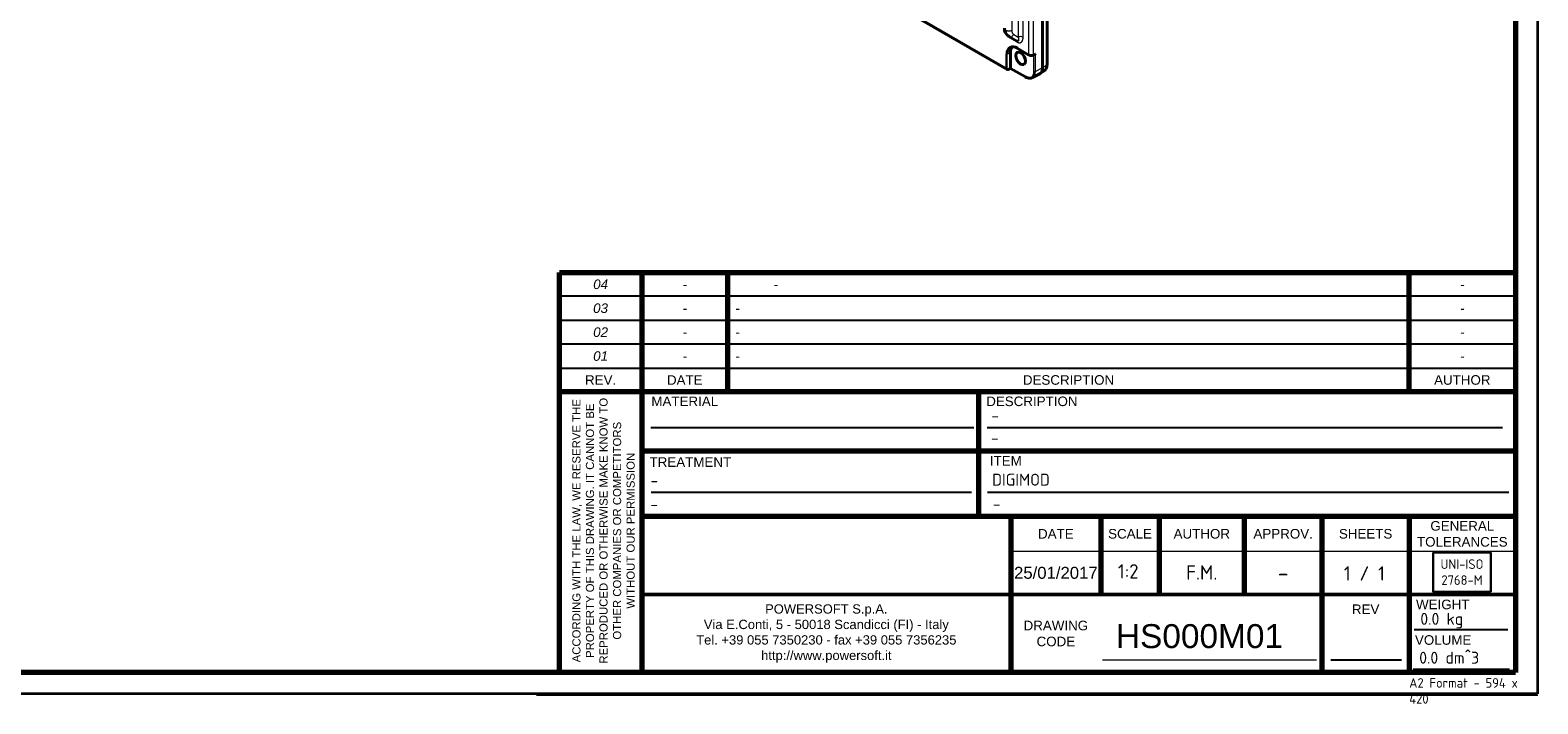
# Model space of a CAD drawing. Header units: millimetres. Extents: x 0 to 594, y -2 to 420.
# Tile 15 of 27: x 279 to 594, y -2 to 139. Entities that reach past the tile are written whole.
import ezdxf
from ezdxf.entities.mleader import LeaderData, LeaderLine
from ezdxf.math import Vec2, Vec3

# ---------------------------------------------------------------- set-up
doc = ezdxf.new("R2010")
doc.units = ezdxf.units.MM
for name, color, linetype in [('_Translation', 7, 'Continuous'), ('BORDO', 7, 'Continuous'), ('Default', 7, 'Continuous'), ('Livello1', 7, 'Continuous'), ('ME000472', 7, 'Continuous'), ('Predefinito', 7, 'Continuous')]:
    doc.layers.add(name, color=color, linetype=linetype)

# ---------------------------------------------------------------- blocks, each defined once
blk = doc.blocks.new('SE3')
at = {"layer": 'ME000472', "color": 7, "linetype": 'Continuous', "lineweight": 40}
for p, q in [((490.16, 131.26), (490.16, 338.16)), ((491.09, 131.92), (491.09, 338.78)), ((416.4, 169.19), (482.74, 130.89)), ((482.97, 137.88), (483.24, 137.73)), ((483.01, 137.84), (483.12, 137.78)), ((483.12, 137.78), (484.81, 136.81)), ((483.45, 131.16), (483.45, 134.39)), ((484.85, 135.29), (487.29, 133.88)), ((488.2, 133.84), (488.52, 133.98)), ((483.14, 130.91), (483.49, 131.08)), ((483.48, 131.08), (486.57, 129.3)), ((488.04, 129.15), (489.56, 129.97)), ((489.61, 130), (490.44, 130.51))]:
    blk.add_line(p, q, dxfattribs=at)
at = {"layer": 'ME000472', "color": 7, "linetype": 'Continuous', "lineweight": 13}
for p, q in [((490.99, 338.64), (490.99, 131.78)), ((485.06, 195.71), (485.06, 137.63)), ((486.03, 195.7), (486.03, 137.62)), ((487.26, 133.95), (487.26, 196.74)), ((488.24, 133.9), (488.24, 196.78)), ((483.72, 192.89), (483.72, 139.06)), ((416.29, 169.49), (482.56, 131.23)), ((484.14, 138.17), (485.06, 137.63)), ((484.95, 136.49), (484.68, 136.64)), ((482.56, 131.23), (482.56, 134.05)), ((483.45, 134.39), (482.75, 134.05)), ((482.75, 131.23), (482.75, 134.05)), ((484.82, 135.36), (487.26, 133.95)), ((488.24, 133.9), (488.65, 134.09)), ((488.35, 130.45), (488.35, 133.91)), ((488.65, 130.45), (488.65, 134.09)), ((483.17, 130.98), (483.46, 131.11)), ((483.45, 131.16), (486.52, 129.39)), ((488.65, 130.45), (490.16, 131.26)), ((490.16, 131.26), (490.99, 131.78))]:
    blk.add_line(p, q, dxfattribs=at)
at = {"layer": 'ME000472', "color": 7, "linetype": 'Continuous', "lineweight": 40}
for centre, radius, start, end in [((483.99, 139.36), 1.8, 175.9763, 233.2968), ((487.8, 134.86), 1.1, 242.0218, 291.4526), ((482.89, 131.22), 0.358, 234.7945, 276.6959), ((482.93, 131.34), 0.474, 271.0173, 296.8447), ((487.46, 130.68), 1.65, 236.3729, 274.7374), ((489.35, 131.84), 1.75, 322.5491, 3.1695), ((487.6, 129.94), 0.898, 269.7326, 300.6655)]:
    blk.add_arc(centre, radius, start, end, dxfattribs=at)
at = {"layer": 'ME000472', "color": 7, "linetype": 'Continuous', "lineweight": 13}
blk.add_arc((487.8, 135), 1.18, 242.854, 291.9819, dxfattribs=at)
for centre, major_axis, ratio, start_param, end_param in [((483.14, 139.43), (0.875, 0), 0.57735, 3.926992, 5.445427), ((484.82, 132.75), (1.6, -2.77), 0.57735, 2.356194, 3.926991), ((483.56, 138.54), (0.437, 0.758), 0.794556, 3.311333, 4.675373), ((484.18, 136.36), (0.35, 0.606), 0.57735, 5.497787, 6.283182), ((484.46, 136.2), (0.35, 0.606), 0.57735, 5.497787, 6.116458), ((485.53, 137.33), (-0.7, 0), 0.57735, 3.926991, 5.445428), ((482.66, 134.11), (-0.14, 0), 0.57735, 0.785398, 2.268928), ((484.92, 135.42), (0.07, 0.121), 0.57735, 2.356194, 3.141593), ((487.36, 134.01), (0.07, 0.121), 0.57735, 2.356194, 3.109122), ((488.14, 133.96), (-0.058, 0.127), 0.61534, 3.141593, 3.982287), ((482.66, 131.29), (-0.14, 0), 0.57735, 0.785398, 2.268928), ((483.08, 131.04), (-0.059, 0.127), 0.534792, 3.141593, 3.974988), ((486.67, 129.48), (0.105, 0.182), 0.57735, 2.356195, 3.135355), ((488.5, 130.54), (-0.21, 0), 0.57735, 0.785398, 2.338741), ((490.74, 131.92), (-0.35, 0), 0.57735, 2.373648, 3.141593)]:
    blk.add_ellipse(centre, major_axis=major_axis, ratio=ratio, start_param=start_param, end_param=end_param, dxfattribs=at)
at = {"layer": 'ME000472', "color": 7, "linetype": 'Continuous', "lineweight": 40}
for centre, major_axis, ratio, start_param, end_param in [((484.91, 132.8), (1.53, -2.65), 0.57735, 2.356194, 3.926991), ((483.45, 138.6), (0.438, 0.758), 0.837317, 2.963695, 3.141595), ((483.56, 138.54), (0.437, 0.758), 0.794556, 3.14159, 3.311333), ((485.56, 133.18), (1.49, -2.58), 0.57735, 3.298727, 3.926991), ((484.46, 136.2), (0.35, 0.606), 0.57735, 6.116458, 6.283182), ((487.36, 134.01), (0.07, 0.121), 0.57735, 3.109122, 3.141593), ((483.62, 131.24), (-0.12, -0.173), 0.625236, 5.549732, 5.873191)]:
    blk.add_ellipse(centre, major_axis=major_axis, ratio=ratio, start_param=start_param, end_param=end_param, dxfattribs=at)
blk.add_ellipse((485.56, 133.18), major_axis=(0.72, -1.25), ratio=0.57735, dxfattribs=at)
at = {"layer": 'ME000472', "color": 7, "linetype": 'Continuous', "lineweight": 13}
for points in [[(483.01, 137.84), (482.99, 137.86), (482.94, 137.89), (482.87, 137.95), (482.81, 138.01), (482.75, 138.08), (482.69, 138.15), (482.64, 138.24), (482.6, 138.33), (482.56, 138.42), (482.53, 138.53), (482.5, 138.63), (482.48, 138.75), (482.47, 138.86), (482.46, 138.99), (482.45, 139.07), (482.45, 139.11)], [(483.72, 139.06), (483.72, 139.03), (483.72, 138.97), (483.73, 138.89), (483.74, 138.81), (483.76, 138.73), (483.78, 138.65), (483.8, 138.58), (483.83, 138.51), (483.86, 138.45), (483.9, 138.39), (483.94, 138.34), (483.99, 138.29), (484.03, 138.24), (484.09, 138.2), (484.12, 138.18), (484.14, 138.17)], [(486.03, 137.62), (486.03, 137.57), (486.02, 137.48), (486.01, 137.35), (486, 137.23), (485.98, 137.11), (485.95, 137), (485.92, 136.91), (485.88, 136.82), (485.84, 136.74), (485.8, 136.67), (485.76, 136.6), (485.71, 136.55), (485.66, 136.5), (485.61, 136.47), (485.56, 136.44), (485.5, 136.41), (485.45, 136.39), (485.4, 136.38), (485.35, 136.38), (485.29, 136.38), (485.24, 136.38), (485.19, 136.39), (485.14, 136.4), (485.09, 136.42), (485.05, 136.44), (485, 136.46), (484.97, 136.48), (484.95, 136.49)], [(483.17, 130.98), (483.16, 130.97), (483.14, 130.96), (483.1, 130.95), (483.07, 130.94), (483.04, 130.94), (483.01, 130.94), (482.98, 130.94), (482.95, 130.94), (482.92, 130.95), (482.89, 130.96), (482.87, 130.97), (482.85, 130.98), (482.83, 131), (482.81, 131.02), (482.79, 131.05), (482.78, 131.07), (482.77, 131.1), (482.76, 131.13), (482.75, 131.16), (482.75, 131.19), (482.75, 131.22), (482.75, 131.23)], [(486.52, 129.39), (486.56, 129.37), (486.63, 129.34), (486.73, 129.29), (486.83, 129.25), (486.93, 129.21), (487.03, 129.18), (487.13, 129.16), (487.22, 129.15), (487.32, 129.14), (487.41, 129.14), (487.5, 129.15), (487.58, 129.17), (487.67, 129.19), (487.74, 129.23), (487.82, 129.26), (487.89, 129.31), (487.96, 129.36), (488.02, 129.42), (488.07, 129.49), (488.13, 129.56), (488.17, 129.64), (488.22, 129.72), (488.25, 129.81), (488.28, 129.91), (488.31, 130.01), (488.33, 130.11), (488.34, 130.22), (488.35, 130.33), (488.35, 130.41), (488.35, 130.45)]]:
    blk.add_open_spline(points, degree=3, dxfattribs=at)
for points, knots in [([(482.52, 139.08), (482.52, 139.03), (482.52, 138.95), (482.53, 138.83), (482.55, 138.71), (482.57, 138.6), (482.6, 138.49), (482.63, 138.38), (482.67, 138.29), (482.72, 138.19), (482.77, 138.11), (482.83, 138.03), (482.89, 137.96), (482.95, 137.9), (482.99, 137.87), (483, 137.86)], [0, 0, 0, 0, 0.0714286, 0.1428571, 0.2142857, 0.2857143, 0.3571429, 0.4285714, 0.5, 0.5714286, 0.6428571, 0.7142857, 0.7857143, 0.8571429, 0.8903379, 0.8903379, 0.8903379, 0.8903379]), ([(484.68, 136.64), (484.66, 136.65), (484.63, 136.67), (484.59, 136.71), (484.54, 136.74), (484.49, 136.78), (484.44, 136.83), (484.39, 136.88), (484.34, 136.93), (484.29, 136.99), (484.23, 137.06), (484.19, 137.11), (484.17, 137.15), (484.16, 137.15)], [0, 0, 0, 0, 0.0384615, 0.0769231, 0.1153846, 0.1538462, 0.1923077, 0.2307692, 0.2692308, 0.3076923, 0.3461538, 0.3846154, 0.3971438, 0.3971438, 0.3971438, 0.3971438]), ([(485.06, 137.63), (485.07, 137.6), (485.09, 137.54), (485.11, 137.45), (485.13, 137.37), (485.14, 137.29), (485.15, 137.22), (485.16, 137.15), (485.16, 137.09), (485.16, 137.03), (485.15, 136.98), (485.15, 136.93), (485.14, 136.9), (485.12, 136.86), (485.11, 136.83), (485.09, 136.81), (485.07, 136.79), (485.05, 136.78), (485.03, 136.76), (485.01, 136.76), (484.99, 136.76), (484.98, 136.75), (484.97, 136.75)], [0, 0, 0, 0, 0.0384615, 0.0769231, 0.1153846, 0.1538462, 0.1923077, 0.2307692, 0.2692308, 0.3076923, 0.3461538, 0.3846154, 0.4230769, 0.4615385, 0.5, 0.5384615, 0.5769231, 0.6153846, 0.6538462, 0.6923077, 0.7307692, 0.75, 0.75, 0.75, 0.75]), ([(482.9, 130.87), (482.89, 130.87), (482.87, 130.87), (482.84, 130.87), (482.8, 130.87), (482.77, 130.88), (482.74, 130.89), (482.71, 130.91), (482.68, 130.93), (482.66, 130.95), (482.63, 130.98), (482.61, 131.01), (482.6, 131.04), (482.58, 131.07), (482.57, 131.11), (482.56, 131.15), (482.56, 131.19), (482.56, 131.22), (482.56, 131.23)], [0.2224215, 0.2224215, 0.2224215, 0.2224215, 0.25, 0.3, 0.35, 0.4, 0.45, 0.5, 0.55, 0.6, 0.65, 0.7, 0.75, 0.8, 0.85, 0.9, 0.95, 1, 1, 1, 1]), ([(487.64, 129.04), (487.67, 129.04), (487.73, 129.05), (487.81, 129.06), (487.9, 129.09), (487.99, 129.12), (488.07, 129.17), (488.14, 129.21), (488.22, 129.27), (488.28, 129.34), (488.34, 129.41), (488.4, 129.48), (488.45, 129.57), (488.5, 129.66), (488.54, 129.76), (488.57, 129.86), (488.6, 129.97), (488.62, 130.08), (488.64, 130.2), (488.65, 130.32), (488.65, 130.41), (488.65, 130.45)], [0.3262036, 0.3262036, 0.3262036, 0.3262036, 0.3571429, 0.3928571, 0.4285714, 0.4642857, 0.5, 0.5357143, 0.5714286, 0.6071429, 0.6428571, 0.6785714, 0.7142857, 0.75, 0.7857143, 0.8214286, 0.8571429, 0.8928571, 0.9285714, 0.9642857, 1, 1, 1, 1]), ([(490.99, 131.78), (490.99, 131.73), (490.99, 131.65), (490.98, 131.53), (490.97, 131.41), (490.95, 131.3), (490.92, 131.19), (490.88, 131.09), (490.84, 130.99), (490.8, 130.9), (490.75, 130.81), (490.69, 130.74), (490.63, 130.66), (490.56, 130.6), (490.5, 130.55), (490.45, 130.52), (490.44, 130.51)], [0, 0, 0, 0, 0.0357143, 0.0714286, 0.1071429, 0.1428571, 0.1785714, 0.2142857, 0.25, 0.2857143, 0.3214286, 0.3571429, 0.3928571, 0.4285714, 0.4642857, 0.4901826, 0.4901826, 0.4901826, 0.4901826])]:
    blk.add_open_spline(points, degree=3, knots=knots, dxfattribs=at)
at = {"layer": 'ME000472', "color": 7, "linetype": 'Continuous', "lineweight": 40}
for points, knots in [([(483, 137.86), (483.01, 137.85), (483.05, 137.82), (483.09, 137.8), (483.12, 137.78)], [0.8903379, 0.8903379, 0.8903379, 0.8903379, 0.9285714, 1, 1, 1, 1]), ([(484.97, 136.75), (484.97, 136.75), (484.96, 136.76), (484.94, 136.76), (484.91, 136.76), (484.89, 136.77), (484.86, 136.78), (484.83, 136.79), (484.82, 136.8), (484.81, 136.81)], [0.75, 0.75, 0.75, 0.75, 0.7692308, 0.8076923, 0.8461538, 0.8846154, 0.9230769, 0.9615385, 1, 1, 1, 1]), ([(488.52, 133.98), (488.53, 133.98), (488.53, 133.99), (488.55, 134), (488.57, 134.01), (488.59, 134.03), (488.61, 134.05), (488.63, 134.07), (488.64, 134.08), (488.65, 134.09)], [0.5177253, 0.5177253, 0.5177253, 0.5177253, 0.5384615, 0.6153846, 0.6923077, 0.7692308, 0.8461538, 0.9230769, 1, 1, 1, 1]), ([(483.48, 131.08), (483.48, 131.08), (483.48, 131.08), (483.48, 131.08), (483.47, 131.09), (483.47, 131.1), (483.47, 131.1), (483.46, 131.11), (483.46, 131.11)], [0.5653742, 0.5653742, 0.5653742, 0.5653742, 0.6153846, 0.6923077, 0.7692308, 0.8461538, 0.9230769, 1, 1, 1, 1]), ([(490.16, 131.26), (490.16, 131.22), (490.16, 131.13), (490.15, 131), (490.13, 130.88), (490.11, 130.77), (490.08, 130.65), (490.04, 130.55), (490, 130.45), (489.95, 130.36), (489.9, 130.27), (489.84, 130.19), (489.77, 130.12), (489.7, 130.06), (489.63, 130.01), (489.58, 129.98), (489.55, 129.97)], [0, 0, 0, 0, 0.037037, 0.0740741, 0.1111111, 0.1481481, 0.1851852, 0.2222222, 0.2592593, 0.2962963, 0.3333333, 0.3703704, 0.4074074, 0.4444444, 0.4814815, 0.5123821, 0.5123821, 0.5123821, 0.5123821])]:
    blk.add_open_spline(points, degree=3, knots=knots, dxfattribs=at)
blk.add_open_spline([(490.42, 130.5), (490.62, 130.65), (490.72, 130.74), (490.73, 130.78)], degree=3, dxfattribs=at)
blk = doc.blocks.new('_DOT')
at = {"color": 0, "linetype": 'ByBlock', "lineweight": -2}
blk.add_line((-0.5, 0), (-1, 0), dxfattribs=at)
at = {"color": 0, "linetype": 'ByBlock', "const_width": 0.5}
blk.add_lwpolyline([(-0.25, 0, 1), (0.25, 0, 1)], format="xyb", close=True, dxfattribs=at)

msp = doc.modelspace()

# ---------------------------------------------------------------- linework, layer by layer
at = {"layer": '_Translation', "color": 7, "linetype": 'Continuous', "lineweight": 70}
for p, q in [((589.0001, 415.0696), (589.0001, 4.8131)), ((389.1775, 4.8131), (389.1775, 88.4562)), ((389.1775, 88.4562), (589.0001, 88.4562)), ((406.3748, 88.4562), (406.3748, 4.8131)), ((589.0001, 63.4621), (389.1775, 63.4621)), ((476.8581, 37.4683), (476.8581, 63.4621)), ((406.3748, 51.1912), (589.0001, 51.1912)), ((589.0001, 37.4683), (406.3748, 37.4683)), ((483.5627, 4.8131), (483.5627, 37.4683)), ((502.317, 37.4683), (502.317, 21.1407)), ((514.5729, 21.1407), (514.5729, 37.4683)), ((532.3275, 37.4683), (532.3275, 21.1407)), ((548.5824, 4.8131), (548.5824, 37.4683)), ((566.8071, 37.4683), (566.8071, 18.0506)), ((589.0001, 4.8131), (4.7007, 4.8131))]:
    msp.add_line(p, q, dxfattribs=at)
at = {"layer": '_Translation', "color": 7, "linetype": 'Continuous', "lineweight": 25}
for p, q in [((589.0001, 83.4726), (389.1775, 83.4726)), ((389.1775, 78.4556), (589.0001, 78.4556)), ((589.0001, 73.4598), (389.1775, 73.4598)), ((389.1775, 68.461), (589.0001, 68.461)), ((408.2954, 56.056), (475.7822, 56.056)), ((478.5473, 56.0342), (586.3316, 56.0342)), ((587.6512, 42.469), (478.6805, 42.469))]:
    msp.add_line(p, q, dxfattribs=at)
at = {"layer": '_Translation', "color": 7, "linetype": 'Continuous', "lineweight": 30}
msp.add_lwpolyline([(571.8116, 29.9074), (571.8116, 21.7246), (583.8605, 21.7246), (583.8605, 29.9074), (571.8116, 29.9074)], dxfattribs=at)
at = {"layer": 'Default', "color": 7, "linetype": 'Continuous', "lineweight": 18}
msp.add_line((502.6603, 7.4901), (547.417, 7.4901), dxfattribs=at)
at = {"layer": 'Predefinito', "color": 7, "linetype": 'Continuous', "lineweight": 35}
for p, q in [((593.6297, 419.6482), (593.6297, 0.3518)), ((593.6297, 0.3518), (0.3461, 0.3518))]:
    msp.add_line(p, q, dxfattribs=at)
at = {"layer": 'Predefinito', "color": 7, "linetype": 'Continuous', "lineweight": 70}
for p, q in [((424.364, 63.4621), (424.364, 88.4562)), ((566.8071, 63.4621), (566.8071, 88.4562)), ((566.8071, 18.0506), (566.8071, 4.8131)), ((589.0001, 4.8131), (389.1775, 4.8131))]:
    msp.add_line(p, q, dxfattribs=at)
at = {"layer": 'Predefinito', "color": 7, "linetype": 'Continuous', "lineweight": 9}
for p, q in [((589.0001, 88.4562), (589.0001, 4.8131)), ((384.3857, 0.1355), (593.6949, 0.1355))]:
    msp.add_line(p, q, dxfattribs=at)
at = {"layer": 'Predefinito', "color": 7, "linetype": 'Continuous', "lineweight": 25}
for p, q in [((408.3613, 42.4934), (475.3314, 42.4934)), ((567.8293, 13.8514), (587.3925, 13.8514)), ((550.4457, 7.4901), (565.1768, 7.4901)), ((567.6179, 5.5033), (587.7534, 5.5033))]:
    msp.add_line(p, q, dxfattribs=at)
at = {"layer": 'Predefinito', "color": 7, "linetype": 'Continuous', "lineweight": 18}
msp.add_line((483.5627, 30.171), (589.0001, 30.171), dxfattribs=at)
at = {"layer": 'Predefinito', "color": 7, "linetype": 'Continuous', "lineweight": 50}
msp.add_line((589.0001, 21.1407), (406.3748, 21.1407), dxfattribs=at)

# ---------------------------------------------------------------- block references
at = {"layer": 'Livello1'}
msp.add_blockref('SE3', (0, 0), dxfattribs=at)

# ---------------------------------------------------------------- texts
at = {"layer": '_Translation', "char_height": 2}
for s, insert, width, attachment_point in [('{\\fArial|b0||i1||c0|p34;\\C7;\\H2.;\\W1.;04}', (397.7761, 85.9568), 17.19725, 5), ('{\\fArial|b0||i1||c0|p34;\\C7;\\H2.;\\W1.;-}', (415.3694, 85.9568), 17.989263, 5), ('{\\fArial|b0||i1||c0|p34;\\C7;\\H2.;\\W1.;^I}{\\fArial|b0||i1||c0|p34;\\C7;\\H2.;\\W1.;  -}', (424.364, 85.9568), 142.443081, 4), ('{\\fArial|b0||i1||c0|p34;\\C7;\\H2.;\\W1.;-}', (577.9036, 85.9568), 22.192962, 5), ('{\\fArial|b0||i1||c0|p34;\\C7;\\H2.;\\W1.;03}', (397.7596, 80.958), 17.164278, 5), ('{\\fArial|b0||i1||c0|p34;\\C7;\\H2.;\\W1.;-}', (415.3694, 80.958), 17.989263, 5), ('{\\fArial|b0||i1||c0|p34;\\C7;\\H2.;\\W1.;  -}', (424.364, 80.958), 142.443081, 4), ('{\\fArial|b0||i1||c0|p34;\\C7;\\H2.;\\W1.;-}', (577.9036, 80.958), 22.192962, 5), ('{\\fArial|b0||i1||c0|p34;\\C7;\\H2.;\\W1.;02}', (397.7761, 75.9592), 17.19725, 5), ('{\\fArial|b0||i1||c0|p34;\\C7;\\H2.;\\W1.;-}', (415.3694, 75.9577), 17.989263, 5), ('{\\fArial|b0||i1||c0|p34;\\C7;\\H2.;\\W1.;  -}', (424.364, 75.9592), 142.443081, 4), ('{\\fArial|b0||i1||c0|p34;\\C7;\\H2.;\\W1.;-}', (577.9036, 75.9592), 22.192962, 5), ('{\\fArial|b0||i1||c0|p34;\\C7;\\H2.;\\W1.;01}', (397.7761, 70.9604), 17.19725, 5), ('{\\fArial|b0||i1||c0|p34;\\C7;\\H2.;\\W1.;-}', (415.3694, 70.9604), 17.989263, 5), ('{\\fArial|b0||i1||c0|p34;\\C7;\\H2.;\\W1.;  -}', (424.364, 70.9604), 142.443081, 4), ('{\\fArial|b0||i1||c0|p34;\\C7;\\H2.;\\W1.;-}', (577.9036, 70.9604), 22.192962, 5), ('{\\fArial|b0||i0||c0|p34;\\C7;\\H2.;\\W1.;REV.}', (397.7761, 65.9615), 17.19725, 5), ('{\\fArial|b0||i0||c0|p34;\\C7;\\H2.;\\W1.;DATE}', (415.3694, 65.9615), 17.989263, 5), ('{\\fArial|b0||i0||c0|p34;\\C7;\\H2.;\\W1.;DESCRIPTION}', (495.5856, 65.9615), 142.443081, 5), ('{\\fArial|b0||i0||c0|p34;\\C7;\\H2.;\\W1.;AUTHOR}', (577.9036, 65.9615), 22.192962, 5), ('{\\fArial|b0||i0||c0|p34;\\C7;\\H2.;\\W1.;MATERIAL}', (415.3689, 61.505), 17.988236, 5), ('{\\fArial|b0||i0||c0|p34;\\C7;\\H2.;\\W1.;DESCRIPTION}', (487.9281, 61.4973), 22.139873, 5), ('{\\fArial|b0||i0||c0|p34;\\C7;\\H2.;\\W1.;TREATMENT}', (416.5379, 48.8114), 20.326347, 5), ('{\\fArial|b0||i0||c0|p34;\\C7;\\H2.;\\W1.;ITEM}', (482.4844, 49.0716), 11.252539, 5), ('{\\fArial|b0||i0||c0|p34;\\C7;\\H2.;\\W1.;DATE}', (492.9399, 33.8196), 18.754342, 5), ('{\\fArial|b0||i0||c0|p34;\\C7;\\H2.;\\W1.;SCALE}', (508.445, 33.8196), 12.255876, 5), ('{\\fArial|b0||i0||c0|p34;\\C7;\\H2.;\\W1.;AUTHOR}', (523.4502, 33.8196), 17.754578, 5), ('{\\fArial|b0||i0||c0|p34;\\C7;\\H2.;\\W1.;APPROV.}', (540.4549, 33.8196), 16.254932, 5), ('{\\fArial|b0||i0||c0|p34;\\C7;\\H2.;\\W1.;SHEETS}', (557.6948, 33.8196), 18.224693, 5), ('{\\fArial|b0||i0||c0|p34;\\C7;\\H2.;\\W1.;GENERAL \\P}{\\fArial|b0||i0||c0|p34;\\C7;\\H2.;\\W1.;TOLERANCES}', (577.9036, 33.8033), 22.192962, 5), ('{\\fSolid Edge ISO|b0||i0||c0|p34;\\C7;\\H2.;\\W1.;UNI-ISO\\P}{\\fSolid Edge ISO|b0||i0||c0|p34;\\C7;\\H2.;\\W1.;2768-M}', (577.8361, 25.816), 12.048836, 5), ('{\\fArial|b0||i0||c0|p34;\\C7;\\H2.;\\W1.;REV}', (557.6948, 18.0563), 18.224693, 5), ('{\\fArial|b0||i0||c0|p34;\\C7;\\H2.;\\W1.;WEIGHT}', (573.8181, 19.0491), 14.022071, 5), ('{\\fArial|b0||i0||c0|p34;\\C7;\\H2.;\\W1.;DRAWING\\P}{\\fArial|b0||i0||c0|p34;\\C7;\\H2.;\\W1.;CODE}', (492.9399, 12.9769), 18.754342, 5), ('{\\fArial|b0||i0||c0|p34;\\C7;\\H2.;\\W1.;VOLUME}', (573.9006, 11.6232), 14.134201, 5)]:
    msp.add_mtext(s, dxfattribs=dict(at, insert=insert, width=width, attachment_point=attachment_point))
at = {"layer": '_Translation', "insert": (398.3942, 34.4649), "char_height": 1.7, "width": 57.166634, "attachment_point": 5, "rotation": 90}
msp.add_mtext('{\\fArial|b0||i0||c0|p34;\\C7;\\H1.7;\\W1.;ACCORDING WITH THE LAW, WE RESERVE THE \\P}{\\fArial|b0||i0||c0|p34;\\C7;\\H1.7;\\W1.;PROPERTY OF THIS DRAWING. IT CANNOT BE \\P}{\\fArial|b0||i0||c0|p34;\\C7;\\H1.7;\\W1.;REPRODUCED OR OTHERWISE MAKE KNOW TO \\P}{\\fArial|b0||i0||c0|p34;\\C7;\\H1.7;\\W1.;OTHER COMPANIES OR COMPETITORS \\P}{\\fArial|b0||i0||c0|p34;\\C7;\\H1.7;\\W1.;WITHOUT OUR PERMISSION }', dxfattribs=at)
at = {"layer": 'BORDO', "attachment_point": 5}
for s, insert, char_height, width in [('{\\fArial|b0||i0||c0|p34;\\C7;\\H2.5;\\W1.;25/01/2017}', (492.9399, 25.6558), 2.5, 18.754342), ('{\\fSolid Edge ISO|b0||i0||c0|p34;\\C7;\\H3.5;\\W1.;-}', (540.4549, 25.6558), 3.5, 16.254932)]:
    msp.add_mtext(s, dxfattribs=dict(at, insert=insert, char_height=char_height, width=width))
at = {"layer": 'Predefinito'}
for s, insert, char_height, width, attachment_point in [('{\\fArial|b0||i0||c0|p34;\\C7;\\H1.940277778;\\W1.;\\T1.;POWERSOFT S.p.A.\\P}{\\fArial|b0||i0||c0|p34;\\C7;\\H1.940277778;\\W1.;\\T1.;Via E.Conti, 5 - 50018 Scandicci (FI) - Italy\\P}{\\fArial|b0||i0||c0|p34;\\C7;\\H1.940277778;\\W1.;\\T1.;Tel. +39 055 7350230 - fax +39 055 7356235\\P}{\\fArial|b0||i0||c0|p34;\\C7;\\H1.940277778;\\W1.;\\T1.;http://www.powersoft.it\\P}', (444.9601, 12.9769), 1.940278, 77.205255, 5), ('{\\fSolid Edge ISO|b0||i0||c0|p34;\\C7;\\H2.;\\W1.;A2 Format - 594 x 420}', (566.81, 3.6606), 2, 24.650011, 1)]:
    msp.add_mtext(s, dxfattribs=dict(at, insert=insert, char_height=char_height, width=width, attachment_point=attachment_point))

# ---------------------------------------------------------------- leaders
at = {"layer": 'Default', "color": 7, "linetype": 'Continuous', "lineweight": 35}
ml = msp.add_multileader_mtext('Standard', dxfattribs=at)
ml.set_content('{\\pxsm0.9;\\fSolid Edge ISO|b1||i0||c0|p34;\\W1.;-\\P}', color=256)
ml.set_leader_properties()
ml.set_arrow_properties(name='DOT')
ml.build(insert=Vec2(0, 0))
ml.multileader.update_dxf_attribs({"leader_type": 0, "dogleg_length": 0, "arrow_head_size": 3.75})
ctx = ml.context
ctx.base_point, ctx.char_height, ctx.arrow_head_size, ctx.landing_gap_size = Vec3(477.439, 58.5273), 2.5, 3.75, 0.875
ctx.mtext.insert = Vec3(479.439, 59.7773)
ml = msp.add_multileader_mtext('Standard', dxfattribs=at)
ml.set_content('{\\pxsm0.9;\\fSolid Edge ISO|b1||i0||c0|p34;\\W1.;-\\P}', color=256)
ml.set_leader_properties()
ml.set_arrow_properties(name='DOT')
ml.build(insert=Vec2(0, 0))
ml.multileader.update_dxf_attribs({"leader_type": 0, "dogleg_length": 0, "arrow_head_size": 3.75})
ctx = ml.context
ctx.base_point, ctx.char_height, ctx.arrow_head_size, ctx.landing_gap_size = Vec3(477.3757, 53.8479), 2.5, 3.75, 0.875
ctx.mtext.insert = Vec3(479.3757, 55.0979)
ml = msp.add_multileader_mtext('Standard', dxfattribs=at)
ml.set_content('{\\pxsm0.9;\\fSolid Edge ISO|b1||i0||c0|p34;\\W1.;-\\P}', color=256)
ml.set_leader_properties()
ml.set_arrow_properties(name='DOT')
ml.build(insert=Vec2(0, 0))
ml.multileader.update_dxf_attribs({"leader_type": 0, "dogleg_length": 0, "arrow_head_size": 3.75})
ctx = ml.context
ctx.base_point, ctx.char_height, ctx.arrow_head_size, ctx.landing_gap_size = Vec3(406.1698, 44.9792), 2.5, 3.75, 0.875
ctx.mtext.insert = Vec3(408.1698, 46.2292)
ml = msp.add_multileader_mtext('Standard', dxfattribs=at)
ml.set_content('{\\pxsm0.9;\\fSolid Edge ISO|b1||i0||c0|p34;\\W1.;DIGIMOD\\P}', color=256)
ml.set_leader_properties()
ml.set_arrow_properties(name='DOT')
ml.build(insert=Vec2(0, 0))
ml.multileader.update_dxf_attribs({"leader_type": 0, "dogleg_length": 0, "arrow_head_size": 3.75})
ctx = ml.context
ctx.base_point, ctx.char_height, ctx.arrow_head_size, ctx.landing_gap_size = Vec3(477.6186, 45.1078), 2.5, 3.75, 0.875
ctx.mtext.insert = Vec3(479.6186, 46.3828)
ml = msp.add_multileader_mtext('Standard', dxfattribs=at)
ml.set_content('{\\pxsm0.9;\\fSolid Edge ISO|b1||i0||c0|p34;\\W1.;-\\P}', color=256)
ml.set_leader_properties()
ml.set_arrow_properties(name='DOT')
ml.build(insert=Vec2(0, 0))
ml.multileader.update_dxf_attribs({"leader_type": 0, "dogleg_length": 0, "arrow_head_size": 3.75})
ctx = ml.context
ctx.base_point, ctx.char_height, ctx.arrow_head_size, ctx.landing_gap_size = Vec3(406.1578, 39.9931), 2.5, 3.75, 0.875
ctx.mtext.insert = Vec3(408.1578, 41.2431)
ml = msp.add_multileader_mtext('Standard', dxfattribs=at)
ml.set_content('{\\pxsm0.9;\\fSolid Edge ISO|b1||i0||c0|p34;\\W1.;-\\P}', color=256)
ml.set_leader_properties()
ml.set_arrow_properties(name='DOT')
ml.build(insert=Vec2(0, 0))
ml.multileader.update_dxf_attribs({"leader_type": 0, "dogleg_length": 0, "arrow_head_size": 3.75})
ctx = ml.context
ctx.base_point, ctx.char_height, ctx.arrow_head_size, ctx.landing_gap_size = Vec3(477.743, 40.0818), 2.5, 3.75, 0.875
ctx.mtext.insert = Vec3(479.743, 41.3318)
ml = msp.add_multileader_mtext('Standard', dxfattribs=at)
ml.set_content('{\\pxsm0.9;\\fSolid Edge ISO|b0||i0||c0|p34;\\W1.;1:2\\P}', color=256)
ml.set_leader_properties()
ml.set_arrow_properties(name='DOT')
ml.build(insert=Vec2(0, 0))
ml.multileader.update_dxf_attribs({"leader_type": 0, "dogleg_length": 0, "arrow_head_size": 4.5})
ctx = ml.context
ctx.base_point, ctx.char_height, ctx.arrow_head_size, ctx.landing_gap_size = Vec3(504.4072, 25.9703), 3, 4.5, 1.05
ctx.text_align_type = 1
ctx.mtext.insert, ctx.mtext.alignment = Vec3(508.0722, 27.4748), 2
ml = msp.add_multileader_mtext('Standard', dxfattribs=at)
ml.set_content('{\\pxsm0.9;\\fSolid Edge ISO|b0||i0||c0|p34;\\W1.;F.M.\\P}', color=256)
ml.set_leader_properties()
ml.set_arrow_properties(name='DOT')
ml.build(insert=Vec2(0, 0))
ml.multileader.update_dxf_attribs({"leader_type": 0, "dogleg_length": 0, "arrow_head_size": 4.5})
ctx = ml.context
ctx.base_point, ctx.char_height, ctx.arrow_head_size, ctx.landing_gap_size = Vec3(519.0741, 25.7355), 3, 4.5, 1.05
ctx.text_align_type = 1
ctx.mtext.insert, ctx.mtext.alignment = Vec3(523.4291, 27.24), 2
ml = msp.add_multileader_mtext('Standard', dxfattribs=at)
ml.set_content('{\\pxsm0.9;\\fSolid Edge ISO|b0||i0||c0|p34;\\W1.;1 / 1\\P}', color=256)
ml.set_leader_properties()
ml.set_arrow_properties(name='DOT')
ml.build(insert=Vec2(0, 0))
ml.multileader.update_dxf_attribs({"leader_type": 0, "dogleg_length": 0, "arrow_head_size": 4.5})
ctx = ml.context
ctx.base_point, ctx.char_height, ctx.arrow_head_size, ctx.landing_gap_size = Vec3(552.6219, 25.5378), 3, 4.5, 1.05
ctx.text_align_type = 1
ctx.mtext.insert, ctx.mtext.alignment = Vec3(557.4329, 27.0423), 2
ml = msp.add_multileader_mtext('Standard', dxfattribs=at)
ml.set_content('{\\pxsm0.9;\\fSolid Edge ISO|b0||i0||c0|p34;\\W1.;0.0 kg\\P}', color=256)
ml.set_leader_properties()
ml.set_arrow_properties(name='DOT')
ml.build(insert=Vec2(0, 0))
ml.multileader.update_dxf_attribs({"leader_type": 0, "dogleg_length": 0, "arrow_head_size": 3.75})
ctx = ml.context
ctx.base_point, ctx.char_height, ctx.arrow_head_size, ctx.landing_gap_size = Vec3(567.1306, 15.725), 2.5, 3.75, 0.875
ctx.mtext.insert = Vec3(569.1306, 17.3012)
ml = msp.add_multileader_mtext('Standard', dxfattribs=at)
ml.set_content('{\\pxsm0.9;\\fArial|b0||i0||c0|p34;\\W1.;HS000M01\\P}', color=256)
ml.set_leader_properties()
ml.set_arrow_properties(name='DOT')
ml.build(insert=Vec2(0, 0))
ml.multileader.update_dxf_attribs({"leader_type": 0, "dogleg_length": 0, "arrow_head_size": 7.5})
ctx = ml.context
ctx.base_point, ctx.char_height, ctx.arrow_head_size, ctx.landing_gap_size = Vec3(503.4936, 12.4021), 5, 7.5, 1.75
ctx.mtext.insert = Vec3(505.4936, 14.9446)
ml = msp.add_multileader_mtext('Standard', dxfattribs=at)
ml.set_content('{\\pxsm0.9;\\fSolid Edge ISO|b0||i0||c0|p34;\\W1.;0.0 dm^ 3\\P}', color=256)
ml.set_leader_properties()
ml.set_arrow_properties(name='DOT')
ml.build(insert=Vec2(0, 0))
ml.multileader.update_dxf_attribs({"leader_type": 0, "dogleg_length": 0, "arrow_head_size": 3.75})
ctx = ml.context
ctx.base_point, ctx.char_height, ctx.arrow_head_size, ctx.landing_gap_size = Vec3(566.8962, 7.918), 2.5, 3.75, 0.875
ctx.mtext.insert = Vec3(568.8962, 9.1805)

doc.saveas('drawing.dxf')
